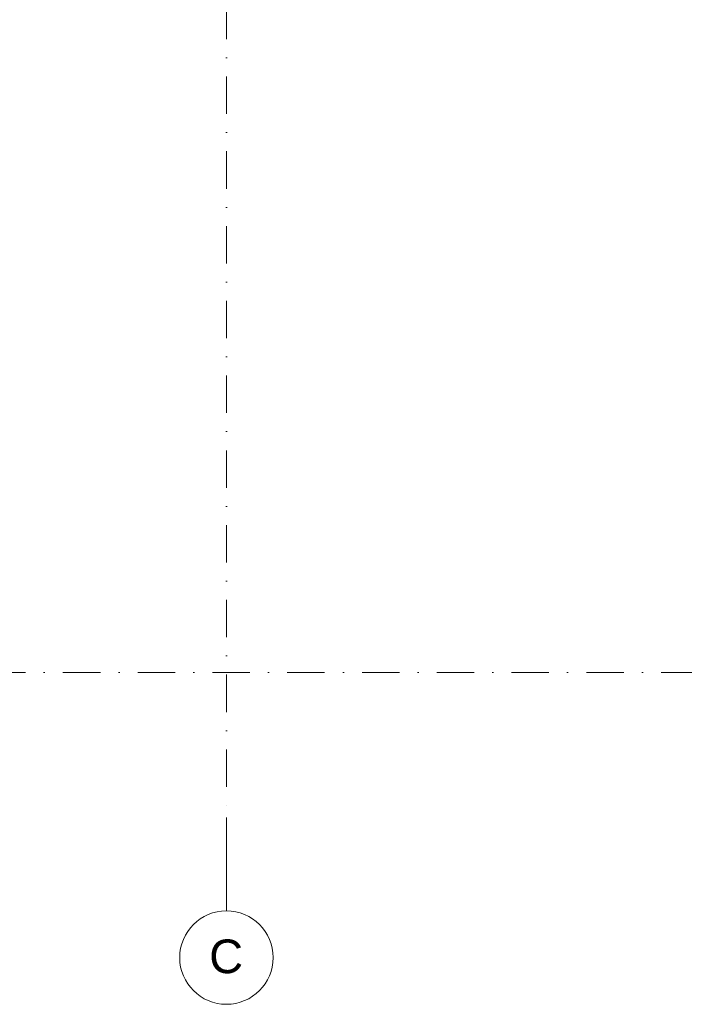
# Model space of a CAD drawing. Header units: millimetres. Extents: x -2530 to 151695, y -8763 to 71774.
# Tile 2 of 133: x 14704 to 21816, y -8763 to 1774. Entities that reach past the tile are written whole.
import ezdxf

# ---------------------------------------------------------------- set-up
doc = ezdxf.new("R2010")
doc.units = ezdxf.units.MM
doc.linetypes.add('RR_Level', pattern=[800, 400, -200, 0, -200])
doc.layers.add('S-GRID-____-IDEN', color=1, linetype='Continuous', lineweight=13)
doc.layers.add('S-GRID-____-OTLN', color=1, linetype='Continuous', lineweight=9)
doc.styles.add('Arial', font='arial.ttf', dxfattribs={"height": 360})

# ---------------------------------------------------------------- blocks, each defined once
blk = doc.blocks.new('Grid - r_2_5mm-300571-plot_V1 Copy 1')
at = {"layer": 'S-GRID-____-IDEN'}
blk.add_circle((0, 0), 2.5, dxfattribs=at)

msp = doc.modelspace()

# ---------------------------------------------------------------- linework, layer by layer
at = {"layer": 'S-GRID-____-OTLN', "linetype": 'RR_Level'}
for p, q in [((16916.5613, 70774.2271), (16916.5613, -6763.3674)), ((-34.3191, -5213.2034), (78338.1766, -5213.2034))]:
    msp.add_line(p, q, dxfattribs=at)
at = {"layer": 'S-GRID-____-OTLN'}
msp.add_line((16916.5613, -6763.3674), (16916.5613, -7763.3674), dxfattribs=at)

# ---------------------------------------------------------------- block references
at = {"layer": 'S-GRID-____-IDEN', "xscale": 199.9999999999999, "yscale": 199.9999999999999, "zscale": 199.9999999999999, "rotation": 180}
msp.add_blockref('Grid - r_2_5mm-300571-plot_V1 Copy 1', (16916.5613, -8263.3674), dxfattribs=at)

# ---------------------------------------------------------------- texts
at = {"layer": 'S-GRID-____-IDEN', "lineweight": 9, "insert": (16731.8054, -8070), "char_height": 360, "width": 432.91125, "attachment_point": 1, "style": 'Arial'}
msp.add_mtext('C', dxfattribs=at)

doc.saveas('drawing.dxf')
